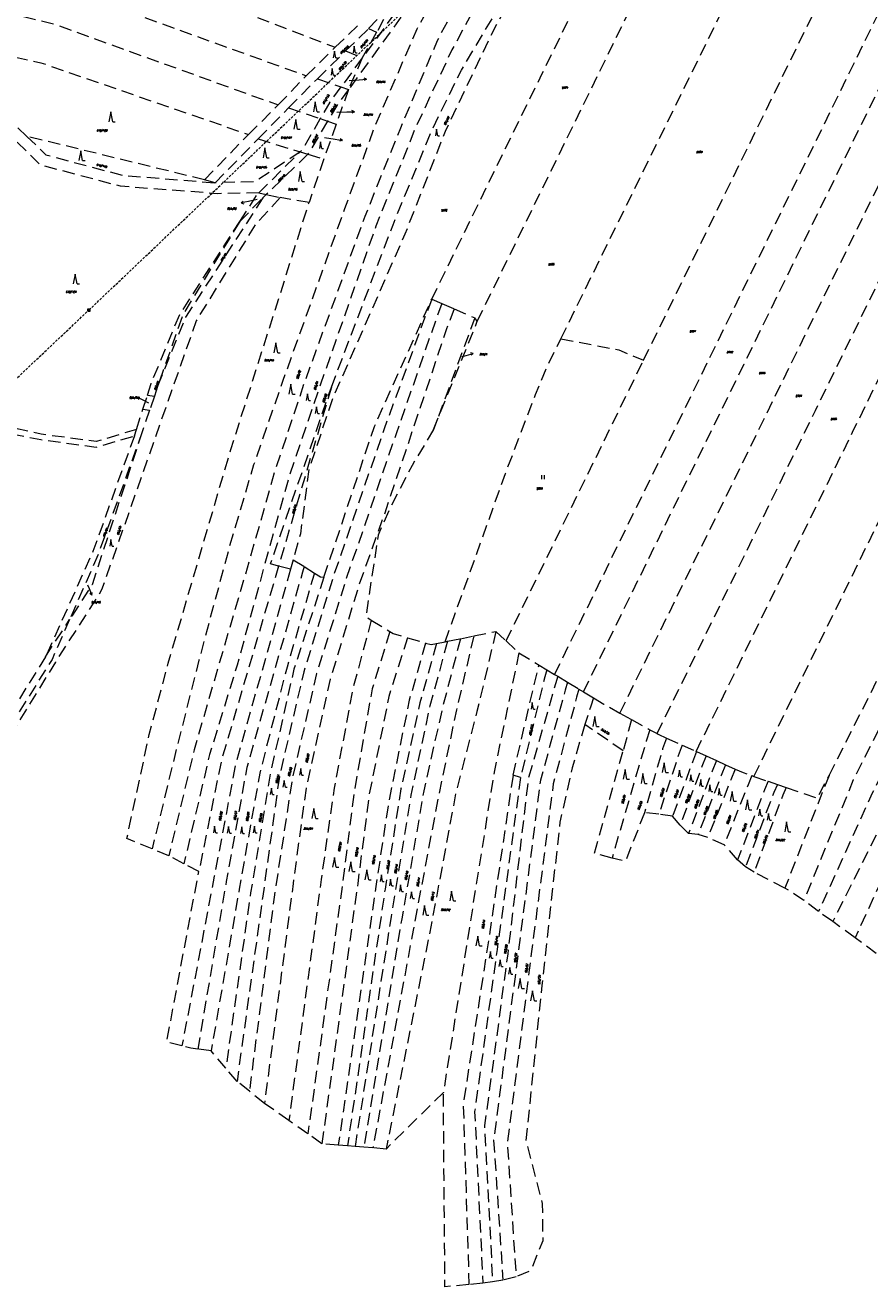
# Model space of a CAD drawing. Header units: metres. Extents: x -626722 to -621116, y -1178216 to -1174550.
# Tile 12 of 86: x -626429 to -626088, y -1176014 to -1175505. Entities that reach past the tile are written whole.
import ezdxf
from ezdxf.enums import TextEntityAlignment as Align

# ---------------------------------------------------------------- set-up
doc = ezdxf.new("R2010")
doc.units = ezdxf.units.M
doc.header["$MEASUREMENT"] = 0
doc.linetypes.add('DASHEDX2', pattern=[1.5, 1, -0.5])
doc.layers.add('8_kat_KN_Elektřina', color=172, linetype='DASHEDX2')
for name, color, linetype, lineweight in [('8_kat_KN_Hranice parcel', 200, 'DASHEDX2', 25), ('8_kat_KN_PČ popisy', 210, 'Continuous', 0), ('8_kat_KN_Značky kultur', 7, 'Continuous', 0), ('8_kat_KN_Čísla parcel', 200, 'Continuous', 25)]:
    doc.layers.add(name, color=color, linetype=linetype, lineweight=lineweight)
doc.styles.add('Style-ITALICS', font='ITALICS.shx')

# ---------------------------------------------------------------- blocks, each defined once
blk = doc.blocks.new('1029_72')
at = {"layer": '8_kat_KN_PČ popisy', "color": 6, "linetype": 'Continuous', "lineweight": 0}
for p, q in [((0, 0), (2.89, 0.83)), ((2.89, 0.83), (1.78, 1.03)), ((2.89, 0.83), (2.06, 0.07))]:
    blk.add_line(p, q, dxfattribs=at)
blk = doc.blocks.new('1029_51')
at = {"layer": '8_kat_KN_PČ popisy', "color": 6, "linetype": 'Continuous', "lineweight": 0}
for p, q in [((0, 0), (2.99, 0.21)), ((2.99, 0.21), (1.96, 0.64)), ((2.99, 0.21), (2.03, -0.36))]:
    blk.add_line(p, q, dxfattribs=at)
blk = doc.blocks.new('1029_195')
at = {"layer": '8_kat_KN_PČ popisy', "color": 6, "linetype": 'Continuous', "lineweight": 0}
for p, q in [((-2.94, -0.62), (-2.06, 0.07)), ((0, 0), (-2.94, -0.62)), ((-2.94, -0.62), (-1.85, -0.91))]:
    blk.add_line(p, q, dxfattribs=at)
blk = doc.blocks.new('1029_209')
at = {"layer": '8_kat_KN_PČ popisy', "color": 6, "linetype": 'Continuous', "lineweight": 0}
for p, q in [((0, 0), (3, 0.05)), ((3, 0.05), (1.99, 0.54)), ((3, 0.05), (2.01, -0.47))]:
    blk.add_line(p, q, dxfattribs=at)
blk = doc.blocks.new('1029_219')
at = {"layer": '8_kat_KN_PČ popisy', "color": 6, "linetype": 'Continuous', "lineweight": 0}
for p, q in [((0, 0), (2.96, -0.47)), ((2.96, -0.47), (2.05, 0.18)), ((2.96, -0.47), (1.9, -0.81))]:
    blk.add_line(p, q, dxfattribs=at)
blk = doc.blocks.new('1029_220')
at = {"layer": '8_kat_KN_PČ popisy', "color": 6, "linetype": 'Continuous', "lineweight": 0}
for p, q in [((0, 0), (1.17, -2.76)), ((1.17, -2.76), (0.32, -2.04)), ((1.17, -2.76), (1.24, -1.65))]:
    blk.add_line(p, q, dxfattribs=at)
blk = doc.blocks.new('1029_230')
at = {"layer": '8_kat_KN_PČ popisy', "color": 6, "linetype": 'Continuous', "lineweight": 0}
for p, q in [((-2.7, 1.32), (-1.58, 1.33)), ((0, 0), (-2.7, 1.32)), ((-2.7, 1.32), (-2.02, 0.43))]:
    blk.add_line(p, q, dxfattribs=at)
blk = doc.blocks.new('3.08')
at = {"layer": '8_kat_KN_Značky kultur', "color": 7, "linetype": 'Continuous', "lineweight": 13}
for p, q in [((0, 4), (-0.75, 0)), ((0.75, 0), (0, 4)), ((0.75, 0), (1.75, 0))]:
    blk.add_line(p, q, dxfattribs=at)
blk = doc.blocks.new('3.06')
at = {"layer": '8_kat_KN_Značky kultur', "color": 7, "linetype": 'Continuous', "lineweight": 13}
for p, q in [((-0.51, 0), (-0.51, 1.5)), ((0.49, 0), (0.49, 1.5))]:
    blk.add_line(p, q, dxfattribs=at)
blk = doc.blocks.new('3.08_1')
at = {"layer": '8_kat_KN_Značky kultur', "color": 7, "linetype": 'Continuous', "lineweight": 13}
for p, q in [((0, 2.68), (-0.5, 0)), ((0.5, 0), (0, 2.68)), ((0.5, 0), (1.17, 0))]:
    blk.add_line(p, q, dxfattribs=at)
blk = doc.blocks.new('6.02')
at = {"layer": '8_kat_KN_Elektřina', "color": 7, "linetype": 'Continuous', "lineweight": 13}
for p, q in [((-0.5, 0.5), (0.5, 0.5)), ((-0.5, -0.5), (-0.5, 0.5)), ((-0.5, 0.3), (0.5, 0.3)), ((-0.5, 0.1), (0.5, 0.1)), ((-0.3, -0.5), (-0.3, 0.5)), ((-0.1, -0.5), (-0.1, 0.5)), ((0.1, -0.5), (0.1, 0.5)), ((0.3, -0.5), (0.3, 0.5)), ((0.5, -0.5), (0.5, 0.5)), ((-0.5, -0.1), (0.5, -0.1)), ((-0.5, -0.3), (0.5, -0.3)), ((-0.5, -0.5), (0.5, -0.5))]:
    blk.add_line(p, q, dxfattribs=at)

msp = doc.modelspace()

# ---------------------------------------------------------------- linework, layer by layer
at = {"layer": '8_kat_KN_Elektřina', "lineweight": 13}
for p, q in [((-626403.54, -1175620.11), (-626222.83, -1175448.51)), ((-626570.85, -1175778.08), (-626403.54, -1175620.11))]:
    msp.add_line(p, q, dxfattribs=at)
at = {"layer": '8_kat_KN_Hranice parcel', "lineweight": 13, "ltscale": 5}
for p, q in [((-626246.77, -1175624.67), (-626159.27, -1175446.07)), ((-626213.04, -1175631.68), (-626131.74, -1175466.57)), ((-626179.67, -1175640.41), (-626104.44, -1175486.88)), ((-626290.65, -1175506.49), (-626280.99, -1175496.27)), ((-626280.99, -1175496.27), (-626287.43, -1175508.02)), ((-626304.19, -1175514.07), (-626294.53, -1175504.84)), ((-626300, -1175515.57), (-626290.65, -1175506.49)), ((-626287.43, -1175508.02), (-626293.2, -1175518.27)), ((-626290.65, -1175506.49), (-626287.43, -1175508.02)), ((-626315.84, -1175525.56), (-626304.19, -1175514.07)), ((-626311.35, -1175526.78), (-626300, -1175515.57)), ((-626293.2, -1175518.27), (-626301.81, -1175530.04)), ((-626300, -1175515.57), (-626293.2, -1175518.27)), ((-626293.2, -1175518.27), (-626298.76, -1175531.08)), ((-626327.18, -1175537.34), (-626315.84, -1175525.56)), ((-626323, -1175538.56), (-626311.35, -1175526.78)), ((-626311.35, -1175526.78), (-626301.81, -1175530.04)), ((-626301.81, -1175530.04), (-626298.76, -1175531.08)), ((-626298.76, -1175531.08), (-626303.76, -1175545.04)), ((-626339.14, -1175549.26), (-626327.18, -1175537.34)), ((-626335.27, -1175551.05), (-626323, -1175538.56)), ((-626323, -1175538.56), (-626310.19, -1175542.88)), ((-626307.23, -1175543.87), (-626315.15, -1175557.27)), ((-626310.19, -1175542.88), (-626307.23, -1175543.87)), ((-626303.76, -1175545.04), (-626308.7, -1175559.15)), ((-626307.23, -1175543.87), (-626303.76, -1175545.04)), ((-626356.93, -1175567.56), (-626428.61, -1175550.03)), ((-626356.93, -1175567.56), (-626339.14, -1175549.26)), ((-626352.59, -1175568.78), (-626335.27, -1175551.05)), ((-626335.27, -1175551.05), (-626318.3, -1175556.29)), ((-626334.99, -1175572.77), (-626318.3, -1175556.29)), ((-626315.15, -1175557.27), (-626331.95, -1175573.46)), ((-626318.3, -1175556.29), (-626315.15, -1175557.27)), ((-626315.15, -1175557.27), (-626308.7, -1175559.15)), ((-626308.7, -1175559.15), (-626314.72, -1175576.73)), ((-626352.59, -1175568.78), (-626356.93, -1175567.56)), ((-626342.68, -1175584.45), (-626333.34, -1175574.8)), ((-626334.99, -1175572.77), (-626331.95, -1175573.46)), ((-626331.95, -1175573.46), (-626333.34, -1175574.8)), ((-626331.95, -1175573.46), (-626326.31, -1175574.74)), ((-626314.72, -1175576.73), (-626326.31, -1175574.74)), ((-626265.17, -1175615.72), (-626261.04, -1175617.52)), ((-626261.04, -1175617.52), (-626256.07, -1175619.68)), ((-626256.07, -1175619.68), (-626247.79, -1175623.27)), ((-626247.79, -1175623.27), (-626264.41, -1175668.29)), ((-626264.41, -1175668.29), (-626246.77, -1175624.67)), ((-626246.77, -1175624.67), (-626247.79, -1175623.27)), ((-626235.16, -1175753.66), (-626179.67, -1175640.41)), ((-626375.7, -1175650.56), (-626377.15, -1175654.85)), ((-626305.69, -1175651.27), (-626327, -1175723.45)), ((-626381.74, -1175660.15), (-626379.92, -1175654.41)), ((-626379.92, -1175654.41), (-626377.15, -1175654.85)), ((-626377.15, -1175654.85), (-626379.09, -1175660.56)), ((-626384.33, -1175668.27), (-626381.74, -1175660.15)), ((-626379.09, -1175660.56), (-626382.06, -1175669.33)), ((-626381.74, -1175660.15), (-626379.09, -1175660.56)), ((-626385.23, -1175670.94), (-626384.33, -1175668.27)), ((-626322.17, -1175724.68), (-626327, -1175723.45)), ((-626321.11, -1175720.9), (-626322.17, -1175724.68)), ((-626321.11, -1175720.9), (-626316.67, -1175723.66)), ((-626316.67, -1175723.66), (-626312.49, -1175726.26)), ((-626421.05, -1175760.04), (-626411.4, -1175745.05)), ((-626289.58, -1175745.29), (-626282.08, -1175749.86)), ((-626274.91, -1175752.39), (-626267.69, -1175754.5)), ((-626263.26, -1175754.73), (-626259.78, -1175754.02)), ((-626259.78, -1175754.02), (-626258.78, -1175753.82)), ((-626258.78, -1175753.82), (-626253.61, -1175752.77)), ((-626253.61, -1175752.77), (-626248.22, -1175751.67)), ((-626248.22, -1175751.67), (-626239.26, -1175749.84)), ((-626239.26, -1175749.84), (-626235.16, -1175753.66)), ((-626235.16, -1175753.66), (-626229.98, -1175758.48)), ((-626229.98, -1175758.48), (-626221.85, -1175763.39)), ((-626421.05, -1175760.04), (-626440.01, -1175790.44)), ((-626221.85, -1175763.39), (-626218.71, -1175765.29)), ((-626218.71, -1175765.29), (-626215.56, -1175767.2)), ((-626215.56, -1175767.2), (-626214.33, -1175767.94)), ((-626214.33, -1175767.94), (-626210.39, -1175770.32)), ((-626210.39, -1175770.32), (-626205.85, -1175773.07)), ((-626205.85, -1175773.07), (-626203.93, -1175774.23)), ((-626203.93, -1175774.23), (-626199.91, -1175776.66)), ((-626189.19, -1175782.8), (-626184.54, -1175785.37)), ((-626187.88, -1175797.97), (-626203.38, -1175787.36)), ((-626184.54, -1175785.37), (-626177.07, -1175789.49)), ((-626177.07, -1175789.49), (-626174.18, -1175791.09)), ((-626170.42, -1175792.84), (-626164.06, -1175795.71)), ((-626164.06, -1175795.71), (-626158.41, -1175798.27)), ((-626158.41, -1175798.27), (-626158.29, -1175798.32)), ((-626158.29, -1175798.32), (-626154.39, -1175800.08)), ((-626154.39, -1175800.08), (-626150.21, -1175801.97)), ((-626150.21, -1175801.97), (-626146.53, -1175803.63)), ((-626146.53, -1175803.63), (-626142.64, -1175805.39)), ((-626229.28, -1175808.73), (-626232.35, -1175807.88)), ((-626136, -1175808.01), (-626135.11, -1175808.32)), ((-626135.11, -1175808.32), (-626129.41, -1175810.27)), ((-626129.41, -1175810.27), (-626125.65, -1175811.57)), ((-626104.78, -1175807.91), (-626122.63, -1175853.4)), ((-626125.65, -1175811.57), (-626122.09, -1175812.79)), ((-626173.5, -1175823.6), (-626179.3, -1175823)), ((-626167.92, -1175824.39), (-626173.5, -1175823.6)), ((-626164.92, -1175827.97), (-626167.92, -1175824.39)), ((-626161.48, -1175831.35), (-626164.92, -1175827.97)), ((-626157.62, -1175831.74), (-626161.48, -1175831.35)), ((-626153.76, -1175832.94), (-626157.62, -1175831.74)), ((-626147.1, -1175835.92), (-626153.76, -1175832.94)), ((-626141.74, -1175842.07), (-626147.1, -1175835.92)), ((-626371.31, -1175840.37), (-626378.08, -1175837.57)), ((-626365.21, -1175843.59), (-626371.31, -1175840.37)), ((-626359.22, -1175846.76), (-626365.21, -1175843.59)), ((-626138.52, -1175844.86), (-626141.74, -1175842.07)), ((-626135.08, -1175847.04), (-626138.52, -1175844.86)), ((-626122.63, -1175853.4), (-626135.08, -1175847.04)), ((-626114.91, -1175858.36), (-626122.63, -1175853.4)), ((-626109.11, -1175862.93), (-626114.91, -1175858.36)), ((-626103.32, -1175866.91), (-626109.11, -1175862.93)), ((-626094.3, -1175873.46), (-626103.32, -1175866.91)), ((-626085.71, -1175879.82), (-626094.3, -1175873.46)), ((-626354.22, -1175919.11), (-626359.63, -1175918.39)), ((-626348.29, -1175926.1), (-626354.22, -1175919.11)), ((-626343.78, -1175931.41), (-626348.29, -1175926.1)), ((-626338.78, -1175935.44), (-626343.78, -1175931.41)), ((-626332.7, -1175940.35), (-626338.78, -1175935.44)), ((-626260.47, -1175935.85), (-626283.56, -1175958.72)), ((-626322.84, -1175947.26), (-626332.7, -1175940.35)), ((-626315.18, -1175952.62), (-626322.84, -1175947.26)), ((-626309.52, -1175956.58), (-626315.18, -1175952.62)), ((-626302.88, -1175957.13), (-626309.52, -1175956.58)), ((-626299.2, -1175957.43), (-626302.88, -1175957.13)), ((-626296.13, -1175957.68), (-626299.2, -1175957.43)), ((-626292.61, -1175957.97), (-626296.13, -1175957.68)), ((-626288.93, -1175958.28), (-626292.61, -1175957.97)), ((-626283.56, -1175958.72), (-626288.93, -1175958.28)), ((-626244.53, -1176012.88), (-626250.15, -1176013.41)), ((-626240.61, -1176012.37), (-626244.53, -1176012.88)), ((-626236.41, -1176011.67), (-626240.61, -1176012.37)), ((-626231.13, -1176010.37), (-626236.41, -1176011.67))]:
    msp.add_line(p, q, dxfattribs=at)
at = {"layer": '8_kat_KN_Hranice parcel', "lineweight": 13, "ltscale": 5, "flags": 128}
for points in [[(-626646.75, -1175421.23), (-626601.4, -1175427.79), (-626555.4, -1175435.74), (-626504.19, -1175447.09), (-626410.36, -1175473.2), (-626304.19, -1175514.07)], [(-626657.17, -1175433.43), (-626609.68, -1175440.85), (-626509.1, -1175464.97), (-626414.66, -1175489.95), (-626315.84, -1175525.56)], [(-626265.17, -1175615.72), (-626220.57, -1175524.68), (-626175.97, -1175433.65)], [(-626305.69, -1175651.27), (-626280.81, -1175585.7), (-626265.17, -1175547.67), (-626253.21, -1175523.26), (-626231.44, -1175486.93), (-626215.8, -1175464.51), (-626202.62, -1175447.2), (-626191.95, -1175435.54)], [(-626619.18, -1175454.47), (-626510.33, -1175482.85), (-626418.34, -1175504.42), (-626327.18, -1175537.34)], [(-626212.84, -1175468.45), (-626234.85, -1175497.11), (-626241.89, -1175510.39), (-626259.8, -1175548.12), (-626275.98, -1175589.46), (-626304.88, -1175655.12), (-626314.72, -1175684.05), (-626318.19, -1175710.47), (-626321.11, -1175720.9)], [(-626258.69, -1175478.66), (-626277.52, -1175501.83), (-626298.76, -1175531.08)], [(-626261.2, -1175477.18), (-626280.03, -1175500.28), (-626293.2, -1175518.27)], [(-626256.34, -1175480.04), (-626271.17, -1175506.73), (-626287.91, -1175545.27), (-626300.36, -1175579.24), (-626325.26, -1175648.58), (-626337.06, -1175682.55), (-626346.94, -1175715.92), (-626359.17, -1175761.42), (-626367.76, -1175795.39), (-626378.08, -1175837.57)], [(-626248.4, -1175484.01), (-626263.01, -1175511.5), (-626277.82, -1175546.66), (-626292.2, -1175582.42), (-626316.89, -1175650.17), (-626328.69, -1175685.73), (-626338.78, -1175721.09), (-626351.23, -1175763.6), (-626361.1, -1175797.57), (-626371.31, -1175840.37)], [(-626241.96, -1175487.39), (-626257, -1175515.07), (-626272.03, -1175547.26), (-626287.7, -1175586.2), (-626310.02, -1175649.97), (-626322.9, -1175687.71), (-626332.56, -1175722.68), (-626343.72, -1175763.4), (-626354.88, -1175799.56), (-626365.21, -1175843.59)], [(-626506.53, -1175502.09), (-626422.94, -1175520.31), (-626339.14, -1175549.26)], [(-626215.56, -1175767.2), (-626150.39, -1175634.2), (-626085.22, -1175501.19)], [(-626203.93, -1175774.23), (-626139.06, -1175641.82), (-626074.18, -1175509.41)], [(-626428.61, -1175550.03), (-626435.55, -1175543.31), (-626440.08, -1175526.8), (-626438.59, -1175520.42), (-626443.16, -1175519.19)], [(-626189.19, -1175782.8), (-626124.74, -1175651.27), (-626060.3, -1175519.74)], [(-626301.81, -1175530.04), (-626306.33, -1175536.21), (-626310.19, -1175542.88)], [(-626174.18, -1175791.09), (-626110.25, -1175660.62), (-626046.32, -1175530.15)], [(-626298.76, -1175531.08), (-626303.63, -1175537.79), (-626307.23, -1175543.87)], [(-626158.41, -1175798.27), (-626095.3, -1175669.47), (-626032.19, -1175540.67)], [(-626310.19, -1175542.88), (-626317.49, -1175555.49), (-626318.3, -1175556.29)], [(-626334.99, -1175572.77), (-626351.54, -1175573.15), (-626390.81, -1175570.17), (-626423.18, -1175561.55), (-626437.04, -1175547.97), (-626444.61, -1175546.12), (-626451.99, -1175577.59), (-626470.86, -1175659.66)], [(-626428.61, -1175550.03), (-626420.91, -1175557.47), (-626390.04, -1175565.73), (-626352.59, -1175568.78)], [(-626135.11, -1175808.32), (-626073.31, -1175682.19), (-626011.51, -1175556.06)], [(-626318.3, -1175556.29), (-626336.42, -1175568.3), (-626352.59, -1175568.78)], [(-626326.31, -1175574.74), (-626336.4, -1175585.67), (-626360.23, -1175624.41), (-626374.82, -1175665.93), (-626398.43, -1175733.08), (-626417.11, -1175762.28), (-626436.21, -1175793.27), (-626448.02, -1175812.35), (-626498.68, -1175844.53)], [(-626333.34, -1175574.8), (-626364.57, -1175623.04), (-626375.7, -1175650.56)], [(-626342.68, -1175584.45), (-626335.4, -1175573.18), (-626334.99, -1175572.77)], [(-626378.08, -1175837.57), (-626388.24, -1175833.37), (-626379.19, -1175791.44), (-626371.55, -1175762.68), (-626346.26, -1175676.36), (-626326.3, -1175613.58), (-626314.72, -1175576.73)], [(-626379.92, -1175654.41), (-626378.45, -1175649.81), (-626366.92, -1175621.97), (-626342.68, -1175584.45)], [(-626342.68, -1175584.45), (-626365.59, -1175621.83), (-626375.7, -1175650.56)], [(-626265.17, -1175615.72), (-626268.09, -1175623.45), (-626284.34, -1175668), (-626305.19, -1175728.45), (-626316.84, -1175766.2), (-626326.65, -1175808.2), (-626333.4, -1175856.73), (-626343.78, -1175931.41)], [(-626308.68, -1175727.89), (-626288.32, -1175667.15), (-626265.17, -1175615.72)], [(-626261.04, -1175617.52), (-626263.49, -1175624.01), (-626279.43, -1175669.71), (-626299.67, -1175728.45), (-626311.63, -1175766.77), (-626321.44, -1175809.05), (-626328.8, -1175857.02), (-626338.78, -1175935.44)], [(-626256.07, -1175619.68), (-626259.19, -1175627.7), (-626284.34, -1175702.63), (-626294.46, -1175730.72), (-626306.11, -1175769.04), (-626315.92, -1175813.03), (-626321.13, -1175851.63), (-626332.7, -1175940.35)], [(-626259.78, -1175754.02), (-626235.38, -1175686.03), (-626223.29, -1175654.22), (-626218.56, -1175642.89), (-626213.04, -1175631.68)], [(-626213.04, -1175631.68), (-626189.59, -1175636.17), (-626179.67, -1175640.41)], [(-626327, -1175723.45), (-626330.28, -1175722.61), (-626305.69, -1175651.27)], [(-626010.9, -1175650.47), (-626018.66, -1175664.72), (-626049.01, -1175718.93), (-626095.01, -1175809.75), (-626114.91, -1175858.36)], [(-626003.71, -1175654.58), (-626009.15, -1175664.44), (-626034.91, -1175711.83), (-626071.4, -1175782.79), (-626087.34, -1175815.14), (-626109.11, -1175862.93)], [(-626384.33, -1175668.27), (-626400.58, -1175673.22), (-626422.83, -1175670.23), (-626470.86, -1175659.66)], [(-625996.32, -1175658.8), (-626021.72, -1175705.87), (-626049.63, -1175760.93), (-626076.61, -1175814.01), (-626103.32, -1175866.91)], [(-626471.61, -1175663.06), (-626422.94, -1175672.39), (-626400.64, -1175675.42), (-626385.23, -1175670.94)], [(-625987.8, -1175663.66), (-626004.55, -1175693.39), (-626021.42, -1175725.46), (-626048.09, -1175777.11), (-626070.17, -1175821.38), (-626094.3, -1175873.46)], [(-626385.23, -1175670.94), (-626401.92, -1175717.52), (-626421.05, -1175760.04)], [(-626382.06, -1175669.33), (-626402.32, -1175730.96), (-626411.4, -1175745.05)], [(-626382.06, -1175669.33), (-626399.65, -1175718.3), (-626411.4, -1175745.05)], [(-626264.41, -1175668.29), (-626273.13, -1175682.88), (-626282.52, -1175701.03), (-626286.83, -1175710.99), (-626291.8, -1175743.94), (-626289.58, -1175745.29)], [(-626316.67, -1175723.66), (-626317.36, -1175725.91), (-626339.84, -1175804.8), (-626348.12, -1175850.77), (-626359.63, -1175918.39)], [(-626327, -1175723.45), (-626350.11, -1175801.96), (-626359.22, -1175846.76)], [(-626104.78, -1175807.91), (-626088.75, -1175776.35), (-626062.74, -1175722.42)], [(-626322.17, -1175724.68), (-626324.12, -1175731.65), (-626344.36, -1175803.45), (-626352.95, -1175848.57), (-626366.01, -1175917.09)], [(-626312.49, -1175726.26), (-626312.76, -1175727.09), (-626323.59, -1175764.21), (-626334.63, -1175807.07), (-626342.9, -1175853.9), (-626354.22, -1175919.11)], [(-626308.68, -1175727.89), (-626320.83, -1175765.06), (-626330.33, -1175807.07), (-626338.31, -1175855.31), (-626348.29, -1175926.1)], [(-626312.49, -1175726.26), (-626310.05, -1175727.78), (-626308.68, -1175727.89)], [(-626411.4, -1175745.05), (-626418.46, -1175761.14), (-626437.91, -1175792.26), (-626449.56, -1175804.9)], [(-626289.58, -1175745.29), (-626296.91, -1175772.44), (-626304.58, -1175813.03), (-626309.79, -1175849.92), (-626322.84, -1175947.26)], [(-626282.08, -1175749.86), (-626289.24, -1175773.01), (-626296.6, -1175815.01), (-626301.2, -1175851.63), (-626315.18, -1175952.62)], [(-626274.91, -1175752.39), (-626282.5, -1175776.13), (-626290.47, -1175815.87), (-626295.07, -1175851.63), (-626309.52, -1175956.58)], [(-626267.69, -1175754.5), (-626274.22, -1175777.55), (-626282.5, -1175818.14), (-626287.71, -1175852.76), (-626302.88, -1175957.13)], [(-626258.78, -1175753.82), (-626265.94, -1175779.82), (-626273.6, -1175815.87), (-626281.58, -1175864.96), (-626296.13, -1175957.68)], [(-626253.61, -1175752.77), (-626260.73, -1175780.11), (-626268.39, -1175814.16), (-626277.28, -1175865.82), (-626292.61, -1175957.97)], [(-626248.22, -1175751.67), (-626255.21, -1175781.52), (-626262.56, -1175816.72), (-626272.68, -1175870.36), (-626288.93, -1175958.28)], [(-626239.26, -1175749.84), (-626246.93, -1175782.09), (-626255.51, -1175815.3), (-626265.94, -1175871.21), (-626283.56, -1175958.72)], [(-626282.08, -1175749.86), (-626280.71, -1175750.7), (-626274.91, -1175752.39)], [(-626267.69, -1175754.5), (-626265.4, -1175755.17), (-626263.26, -1175754.73)], [(-626263.26, -1175754.73), (-626269.92, -1175778.69), (-626277.59, -1175813.31), (-626284.03, -1175853.9), (-626299.2, -1175957.43)], [(-626229.98, -1175758.48), (-626239.87, -1175805.93), (-626247.85, -1175855.88), (-626252.14, -1175883.13), (-626260.47, -1175935.85)], [(-626232.35, -1175807.88), (-626222.44, -1175765.5), (-626221.85, -1175763.39)], [(-626214.33, -1175767.94), (-626215.19, -1175770.97), (-626226.22, -1175809.3), (-626234.49, -1175879.96), (-626243.86, -1175949.25), (-626240.61, -1176012.37)], [(-626218.71, -1175765.29), (-626219.57, -1175768.17), (-626229.28, -1175808.73)], [(-626210.39, -1175770.32), (-626211.26, -1175773.49), (-626221.31, -1175809.86), (-626230.2, -1175878.83), (-626240.18, -1175955.21), (-626236.41, -1176011.67)], [(-626205.85, -1175773.07), (-626206.68, -1175776.42), (-626216.1, -1175811.28), (-626224.99, -1175879.96), (-626234.66, -1175956.35), (-626231.13, -1176010.37)], [(-626199.91, -1175776.66), (-626201.01, -1175780.04), (-626203.38, -1175787.36)], [(-626199.91, -1175776.66), (-626195.75, -1175779.17), (-626189.19, -1175782.8)], [(-626203.38, -1175787.36), (-626208.49, -1175804.92), (-626213.43, -1175826.78), (-626220.73, -1175892.73), (-626227.16, -1175955.51), (-626220.56, -1175980.76), (-626220.36, -1175995.81), (-626225.21, -1176007.78), (-626231.13, -1176010.37)], [(-626177.07, -1175789.49), (-626178.62, -1175794.13), (-626192.39, -1175841.28)], [(-626184.54, -1175785.37), (-626185.72, -1175789.82), (-626187.88, -1175797.97)], [(-626170.42, -1175792.84), (-626171.96, -1175797.15), (-626179.3, -1175823)], [(-626174.18, -1175791.09), (-626173.71, -1175791.35), (-626170.42, -1175792.84)], [(-626192.39, -1175841.28), (-626199.48, -1175839.49), (-626187.88, -1175797.97)], [(-626164.06, -1175795.71), (-626165.65, -1175800.02), (-626173.5, -1175823.6)], [(-626158.29, -1175798.32), (-626159.94, -1175802.61), (-626167.92, -1175824.39)], [(-626154.39, -1175800.08), (-626156.1, -1175804.36), (-626164.92, -1175827.97)], [(-626150.21, -1175801.97), (-626151.96, -1175806.24), (-626161.48, -1175831.35)], [(-626146.53, -1175803.63), (-626148.27, -1175807.92), (-626157.62, -1175831.74)], [(-626142.64, -1175805.39), (-626144.37, -1175809.69), (-626153.76, -1175832.94)], [(-626142.64, -1175805.39), (-626139.52, -1175806.8), (-626136, -1175808.01)], [(-626232.35, -1175807.88), (-626243.08, -1175879.96), (-626252.45, -1175940.46), (-626250.15, -1176013.41)], [(-626229.28, -1175808.73), (-626238.79, -1175878.26), (-626247.85, -1175943.58), (-626244.53, -1176012.88)], [(-626136, -1175808.01), (-626137.49, -1175811.77), (-626147.1, -1175835.92)], [(-626129.41, -1175810.27), (-626130.86, -1175813.72), (-626141.74, -1175842.07)], [(-626122.09, -1175812.79), (-626109.46, -1175817.13), (-626104.78, -1175807.91)], [(-626125.65, -1175811.57), (-626127.05, -1175814.84), (-626138.52, -1175844.86)], [(-626122.09, -1175812.79), (-626123.47, -1175815.89), (-626135.08, -1175847.04)], [(-626179.3, -1175823), (-626187.03, -1175842.67), (-626192.39, -1175841.28)], [(-626366.01, -1175917.09), (-626372.16, -1175915.5), (-626359.22, -1175846.76)], [(-626359.63, -1175918.39), (-626362.46, -1175918.01), (-626366.01, -1175917.09)], [(-626250.15, -1176013.41), (-626259.85, -1176014.32), (-626260.47, -1175935.85)]]:
    msp.add_lwpolyline(points, dxfattribs=at)
at = {"layer": '8_kat_KN_PČ popisy', "lineweight": 0}
for p, q in [((-626298.44, -1175527.42), (-626294.46, -1175527.17)), ((-626303.5, -1175540.27), (-626299.39, -1175540.16)), ((-626308.5, -1175550.5), (-626304.2, -1175551.18)), ((-626335.64, -1175575.56), (-626339.21, -1175576.29)), ((-626252.99, -1175638.91), (-626251.3, -1175638.44)), ((-626379.37, -1175657.68), (-626381.43, -1175656.66)), ((-626404.14, -1175731.05), (-626403.53, -1175732.45))]:
    msp.add_line(p, q, dxfattribs=at)

# ---------------------------------------------------------------- block references
at = {"layer": '8_kat_KN_Elektřina', "lineweight": 13}
msp.add_blockref('6.02', (-626403.54, -1175620.11), dxfattribs=at)
at = {"layer": '8_kat_KN_PČ popisy', "lineweight": 0}
for name, p in [('1029_51', (-626294.46, -1175527.17)), ('1029_209', (-626299.39, -1175540.16)), ('1029_219', (-626304.2, -1175551.18)), ('1029_195', (-626339.21, -1175576.29)), ('1029_72', (-626251.3, -1175638.44)), ('1029_230', (-626381.43, -1175656.66)), ('1029_220', (-626403.53, -1175732.45))]:
    msp.add_blockref(name, p, dxfattribs=at)
at = {"layer": '8_kat_KN_Značky kultur', "lineweight": 13}
for name, p in [('3.08_1', (-626296.43, -1175516.33)), ('3.08_1', (-626304.41, -1175518.29)), ('3.08_1', (-626305.32, -1175525.26)), ('3.08', (-626394.71, -1175544.13)), ('3.08', (-626312.2, -1175540.11)), ('3.08', (-626320.07, -1175547.17)), ('3.08_1', (-626263.19, -1175549.82)), ('3.08', (-626406.85, -1175559.83)), ('3.08', (-626332.49, -1175558.64)), ('3.08_1', (-626310.03, -1175554.93)), ('3.08', (-626318.27, -1175568.23)), ('3.08', (-626409.12, -1175609.58)), ('3.08', (-626328.11, -1175637.36)), ('3.08', (-626322.12, -1175654.1)), ('3.08_1', (-626315.31, -1175656.6)), ('3.08_1', (-626311.71, -1175661.85)), ('3.06', (-626220.2, -1175688.32)), ('3.08_1', (-626394.68, -1175715.39)), ('3.08_1', (-626224.58, -1175781.15)), ('3.08', (-626199.38, -1175788.22)), ('3.08_1', (-626318.07, -1175807.78)), ('3.08', (-626187.11, -1175809.52)), ('3.08', (-626171.39, -1175806.8)), ('3.08_1', (-626324.73, -1175812.62)), ('3.08', (-626179.9, -1175811.15)), ('3.08_1', (-626165.13, -1175808.48)), ('3.08_1', (-626160.53, -1175810.32)), ('3.08_1', (-626156.61, -1175812.25)), ('3.08_1', (-626329.9, -1175815.71)), ('3.08_1', (-626152.87, -1175814.47)), ('3.08_1', (-626149.08, -1175815.95)), ('3.08', (-626143.94, -1175818.39)), ('3.08', (-626137.74, -1175821.77)), ('3.08', (-626312.78, -1175825.28)), ('3.08_1', (-626132.72, -1175824.2)), ('3.08_1', (-626129.2, -1175826.05)), ('3.08_1', (-626352.81, -1175831.13)), ('3.08_1', (-626347.21, -1175831.19)), ('3.08_1', (-626341.88, -1175831.35)), ('3.08_1', (-626336.77, -1175831.08)), ('3.08', (-626121.91, -1175830.72)), ('3.08', (-626304.48, -1175845.03)), ('3.08', (-626297.88, -1175846.77)), ('3.08', (-626291.38, -1175850.07)), ('3.08_1', (-626285.5, -1175850.71)), ('3.08_1', (-626281.76, -1175852.46)), ('3.08_1', (-626277.73, -1175854.8)), ('3.08_1', (-626273.33, -1175857.66)), ('3.08', (-626257.13, -1175858.59)), ('3.08', (-626268.08, -1175864.38)), ('3.08', (-626246.58, -1175876.76)), ('3.08_1', (-626241.5, -1175881.75)), ('3.08_1', (-626237.54, -1175885.11)), ('3.08_1', (-626233.66, -1175888.18)), ('3.08', (-626229.53, -1175893.92)), ('3.08', (-626224.49, -1175898.86))]:
    msp.add_blockref(name, p, dxfattribs=at)

# ---------------------------------------------------------------- texts
at = {"layer": '8_kat_KN_Čísla parcel', "lineweight": 0, "style": 'Style-ITALICS'}
for s, rotation, p in [('612/125', 43, (-626301.71, -1175516.841)), ('612/131', 50, (-626293.56, -1175514.525)), ('612/132', 50, (-626302.26, -1175523.435)), ('612/133', 59, (-626308.695, -1175537.099)), ('603/47', 57, (-626305.666, -1175540.446)), ('593/60', 64, (-626259.656, -1175545.572)), ('603/48', 60, (-626312.98, -1175552.8)), ('603/49', 45, (-626326.845, -1175568.464)), ('603/51', 58, (-626349.831, -1175600.537)), ('593/72', 72, (-626319.161, -1175648.052)), ('603/52', 69, (-626376.549, -1175652.475)), ('593/71', 72, (-626312.121, -1175652.442)), ('593/59', 72, (-626308.601, -1175657.572)), ('599/79', 73, (-626320.806, -1175702.435)), ('603/54', 69, (-626397.219, -1175711.705)), ('593/77', 72, (-626391.581, -1175710.942)), ('593/233', 77, (-626225.141, -1175791.731)), ('593/35', 328, (-626196.93, -1175789.56)), ('593/52', 77, (-626315.431, -1175802.861)), ('593/53', 75, (-626322.578, -1175808.369)), ('593/54', 77, (-626327.521, -1175811.221)), ('593/32', 73, (-626172.327, -1175816.748)), ('593/31', 69, (-626166.726, -1175817.224)), ('593/34', 74, (-626187.912, -1175819.444)), ('593/33', 69, (-626181.496, -1175821.964)), ('593/30', 69, (-626162.246, -1175819.324)), ('593/29', 69, (-626158.556, -1175821.434)), ('593/58', 80, (-626350.372, -1175826.277)), ('593/57', 80, (-626344.402, -1175826.017)), ('593/56', 80, (-626339.452, -1175826.497)), ('593/55', 80, (-626334.232, -1175826.917)), ('593/28', 69, (-626154.836, -1175824.054)), ('593/27', 69, (-626150.906, -1175825.644)), ('593/26', 69, (-626145.626, -1175827.754)), ('593/25', 69, (-626139.296, -1175830.914)), ('593/24', 69, (-626134.336, -1175833.584)), ('593/50', 80, (-626302.252, -1175838.657)), ('593/23', 69, (-626130.876, -1175835.654)), ('593/49', 80, (-626295.392, -1175840.767)), ('593/48', 80, (-626288.542, -1175843.927)), ('593/47', 80, (-626282.732, -1175846.027)), ('593/46', 80, (-626279.572, -1175847.607)), ('593/45', 80, (-626275.352, -1175850.247)), ('593/44', 80, (-626270.602, -1175852.877)), ('593/43', 80, (-626264.802, -1175858.667)), ('593/41', 80, (-626244.262, -1175869.887)), ('593/40', 80, (-626239.122, -1175876.617)), ('593/39', 80, (-626235.242, -1175879.917)), ('593/38', 83, (-626231.206, -1175883.463)), ('593/37', 80, (-626226.822, -1175887.637)), ('593/36', 86, (-626221.532, -1175892.289))]:
    msp.add_text(s, height=0.7, rotation=rotation, dxfattribs=at).set_placement(p)
for s, p in [('603/46', (-626285.779, -1175528.38)), ('593/74', (-626290.869, -1175541.66)), ('593/75', (-626295.682, -1175554.07)), ('603/50', (-626345.905, -1175579.57)), ('599/1', (-626244.351, -1175638.31)), ('603/53', (-626385.435, -1175655.84)), ('593/78', (-626400.739, -1175738.44))]:
    msp.add_text(s, height=0.7, dxfattribs=at).set_placement(p, align=Align.CENTER)
for s, p in [('2387', (-626212.67, -1175530.67)), ('612/123', (-626400.45, -1175548)), ('612/134', (-626326.07, -1175550.9)), ('2389', (-626158.38, -1175556.72)), ('612/135', (-626336.11, -1175562.86)), ('593/76', (-626323.15, -1175571.83)), ('2386', (-626261.39, -1175580.26)), ('2388', (-626218.19, -1175602.05)), ('612/124', (-626412.9, -1175613.13)), ('2391', (-626161.08, -1175629.02)), ('2392', (-626146.1, -1175637.45)), ('593/73', (-626332.72, -1175640.74)), ('2393', (-626133.04, -1175645.9)), ('2394', (-626118.24, -1175655.09)), ('2395', (-626104.18, -1175664.4)), ('2390', (-626222.86, -1175692.5)), ('593/51', (-626316.9, -1175829.75)), ('593/22', (-626126.38, -1175834.36)), ('593/42', (-626261.42, -1175862.53))]:
    msp.add_text(s, height=0.7, dxfattribs=at).set_placement(p)
msp.add_text('612/140', height=0.7, rotation=347, dxfattribs=at).set_placement((-626398.492, -1175562.242), align=Align.CENTER)

doc.saveas('drawing.dxf')
